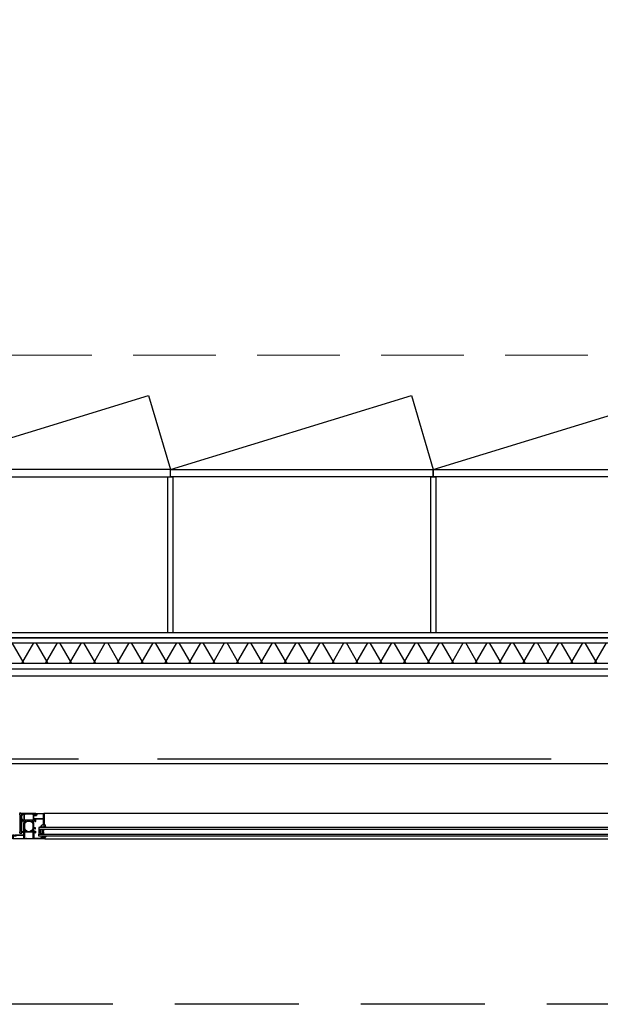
# Model space of a CAD drawing. Header units: millimetres. Extents: x 111285 to 237437, y -9513 to 52045.
# Tile 114 of 117: x 159249 to 160653, y 0 to 2382. Entities that reach past the tile are written whole.
import ezdxf

# ---------------------------------------------------------------- set-up
doc = ezdxf.new("R2010")
doc.units = ezdxf.units.MM
doc.header["$LTSCALE"] = 100
for name, pattern in [('CENTER', [50.8, 31.75, -6.35, 6.35, -6.35]), ('DASHED', [0.75, 0.5, -0.25]), ('DASHED3', [4.5, 3, -1.5])]:
    doc.linetypes.add(name, pattern=pattern)
doc.layers.get('0').update_dxf_attribs({"color": 252})
for name, color, linetype in [('0-aanzicht', 252, 'Continuous'), ('0-BUITENKOZIJNEN', 252, 'Continuous'), ('0-HOOFDSTRAMIEN', 1, 'CENTER'), ('_79--VASTE-INRICHTING', 1, 'Continuous')]:
    doc.layers.add(name, color=color, linetype=linetype)
doc.layers.add('X-ref binnenlijn', color=252, linetype='Continuous', plot=False)
doc.linetypes.add('ZIGZAG', pattern='A,0.00254,-5.08,[131,ltypeshp.shx,S=5.08,R=0,X=-5.08,Y=0],-10.16,[131,ltypeshp.shx,S=5.08,R=180,X=5.08,Y=0],-5.08', length=20.32254)

# ---------------------------------------------------------------- blocks, each defined once
blk = doc.blocks.new('U-STRAMIEN')
at = {"layer": '0-HOOFDSTRAMIEN', "ltscale": 0.3}
blk.add_lwpolyline([(-5000, 0), (68000, 0)], dxfattribs=at)
blk = doc.blocks.new('P-71191BLOCK')
at = {"layer": '0-BUITENKOZIJNEN', "linetype": 'Continuous', "ltscale": 0.25}
blk.add_lwpolyline([(14.4, 46.4), (13, 45.6), (12.5, 45.6, -0.414214), (12.3, 45.8), (12.3, 49.6, -0.414214), (12.5, 49.8), (14.5, 49, 0.9366), (14.9, 48.8), (15.9, 50.5, 0.577375), (15.7, 51), (12.1, 51, -0.414214), (11.4, 51.7), (11.4, 54.2, -0.414214), (11.7, 54.5), (12.3, 54.5, 1), (12.3, 55.5), (9.1, 55.5, 0.412335), (8.3, 54.7, 0.416094), (8.5, 54.5), (9.7, 54.5, -0.414214), (9.9, 54.3), (9.9, 51.5, -0.414214), (9.4, 51), (-3.9, 51, -0.410557), (-4.4, 51.5), (-4.6, 67), (-4.6, 69.5, -0.414214), (-4.1, 70), (-3.2, 70, -0.414214), (-3, 69.8), (-3, 68.9, 1), (-2.2, 68.9), (-2.2, 72, 0.414214), (-2.7, 72.5), (-3, 72.5, 0.414214), (-3.2, 72.3), (-3.2, 71.7, -0.414214), (-3.7, 71.2), (-4.3, 71.2, -0.414214), (-4.8, 71.7), (-4.8, 76.3, -0.414214), (-4.3, 76.8), (-3.7, 76.8, -0.414214), (-3.2, 76.3), (-3.2, 75.7, 0.414214), (-3, 75.5), (-2.7, 75.5, 0.414214), (-2.2, 76), (-2.2, 77.5, 0.414214), (-2.7, 78), (-5.7, 78, 0.414214), (-6.2, 77.5), (-6.2, 0.5, 0.414214), (-5.7, 0), (3.5, 0, 0.414214), (4, 0.5), (4, 2, 0.414214), (3.5, 2.5), (3.4, 2.5, 0.414214), (3.2, 2.3), (3.2, 2, -1), (1.6, 2), (1.6, 6, -1), (3.2, 6), (3.2, 5.7, 0.414214), (3.4, 5.5), (3.5, 5.5, 0.414214), (4, 6), (4, 26.5, -0.414214), (4.5, 27), (10, 27, -0.414214), (10.5, 26.5), (10.5, 23.4, -0.414214), (10.3, 23.2), (8.7, 23.2, 0.414214), (8.5, 23, 0.414214), (9.3, 22.2), (11.6, 22.2, 0.414214), (12.1, 22.7), (12.1, 26.8, -0.414214), (12.3, 27), (15.7, 27, 0.577351), (15.9, 27.5), (14.9, 29.2, 0.936617), (14.5, 29), (12.5, 28.2, -0.414214), (12.3, 28.4), (12.3, 32.2, -0.414214), (12.5, 32.4), (13, 32.4), (14.4, 31.6, 0.999993), (14.8, 31.6), (14.8, 32, 0.267949), (13.3, 34.6), (12.8, 34.8, -0.267949), (12.3, 35.7), (12.3, 42.3, -0.267949), (12.8, 43.2), (13.3, 43.4, 0.267949), (14.8, 46), (14.8, 46.4, 0.999992)], format="xyb", close=True, dxfattribs=at)
at = {"layer": '0-BUITENKOZIJNEN', "linetype": 'Continuous'}
for points in [[(-4.8, 28.9), (-4.8, 32.1, -0.414214), (-4.6, 32.3), (-4.4, 32.3, 0.414214), (-4.2, 32.5), (-4.2, 33.6, 0.414214), (-4.4, 33.8), (-4.6, 33.8, -0.414214), (-4.8, 34), (-4.8, 47.5, -0.414214), (-4.6, 47.7), (-4.4, 47.7, 0.414214), (-4.2, 47.9), (-4.2, 49, -0.414214), (-4, 49.2), (-2.9, 49.2, 0.414214), (-2.7, 49.4, -0.414214), (-2.5, 49.6), (8.8, 49.6, -0.414214), (9, 49.4, 0.414214), (9.2, 49.2), (10.3, 49.2, -0.414214), (10.5, 49), (10.5, 29, -0.414214), (10.3, 28.8), (9.2, 28.8, 0.414214), (9, 28.6, -0.414214), (8.8, 28.4), (4.2, 28.4, -0.414214), (4, 28.6, 0.414214), (3.8, 28.8), (2.8, 28.8, 0.414214), (2.6, 28.6, -0.414214), (2.4, 28.4), (-4.3, 28.4, -0.414214)], [(-0.1, 1.4), (-4.3, 1.4, -0.414214), (-4.8, 1.9), (-4.8, 26.5, -0.414214), (-4.3, 27), (2.1, 27, -0.414214), (2.6, 26.5), (2.6, 8.7, -0.414214), (2.1, 8.2), (1.9, 8.2, 0.414214), (0.4, 6.7), (0.4, 1.9, -0.414214)]]:
    blk.add_lwpolyline(points, format="xyb", close=True, dxfattribs=at)
blk = doc.blocks.new('P-70157BLOCK')
at = {"layer": '0-BUITENKOZIJNEN', "linetype": 'Continuous'}
for points in [[(14.5, 4.8, -0.536675), (14.3, 5.1, -0.301511), (16.2, 6.3), (18, 6.3, -0.414214), (18.5, 5.8), (18.5, -27.2, -0.414214), (18, -27.7), (16.2, -27.7, -0.301511), (14.3, -26.5, -0.536675), (14.5, -26.2), (16.2, -26.2, 0.414214), (16.7, -25.7), (16.7, -23.2, 0.414214), (16.2, -22.7), (2.7, -22.7, 0.414214), (2.2, -23.2), (2.2, -25.7, 0.414214), (2.7, -26.2), (4.1, -26.2, -0.553992), (4.3, -26.5, -0.287008), (2.7, -27.5), (-0.1, -27.5, -0.414214), (-1.1, -26.5), (-1.1, -26.4, -0.414214), (-0.9, -26.2), (0.3, -26.2, 0.414214), (0.5, -26), (0.5, -23.4, 0.414214), (-0.2, -22.7), (-0.2, -22.7), (-2.9, -22.7), (-2.9, -22.7, -0.57735), (-3.1, -22.3), (-2.8, -21.6), (-2.1, -20.5, -1), (-1.8, -20.7), (-0.3, -21.3, 0.534511), (0, -21.1), (0, -21.1), (0, -17.5, 0.414214), (-0.2, -17.3), (-0.7, -17.3), (-0.7, -17.3), (-2.1, -18.1, -1.077346), (-2.5, -18.1), (-2.5, -17.7, -0.267949), (-1, -15.1), (-1, -15.1), (-0.5, -14.9, 0.267949), (0, -14), (0, -10.7), (0, -10.7), (0, -7.4, 0.267949), (-0.5, -6.5), (-0.5, -6.5), (-1, -6.3, -0.267949), (-2.5, -3.7), (-2.5, -3.7), (-2.5, -3.3, -1.077346), (-2.1, -3.3), (-0.7, -4.1), (-0.2, -4.1, 0.414214), (0, -3.9), (0, -3.9), (0, -0.3), (0, -0.3, 0.534511), (-0.3, -0.1), (-1.8, -0.7), (-1.8, -0.7, -1), (-2.1, -0.9), (-2.1, -0.9), (-2.8, 0.2), (-2.8, 0.2), (-3.1, 0.8, -0.57735), (-2.9, 1.3), (-2.9, 1.3), (-0.2, 1.3, 0.414214), (0.5, 2), (0.5, 4.6, 0.414214), (0.3, 4.8), (-0.9, 4.8, -0.414214), (-1.1, 5), (-1.1, 5.1, -0.414214), (-0.1, 6.1), (2.7, 6.1, -0.287008), (4.3, 5.1, -0.553992), (4.1, 4.8), (2.7, 4.8, 0.414214), (2.2, 4.3), (2.2, 1.8, 0.414214), (2.7, 1.3), (16.2, 1.3, 0.414214), (16.7, 1.8), (16.7, 4.3, 0.414214), (16.2, 4.8)], [(17.1, -5.7), (17.1, -5.7), (17.1, -2.2), (17.1, -2.2, 0.414214), (16.9, -2, -0.414214), (16.7, -1.8), (16.7, -0.7), (16.7, -0.7, 0.414214), (16.5, -0.5), (15.4, -0.5, -0.414214), (15.2, -0.3, 0.414214), (15, -0.1), (3.5, -0.1), (3.5, -0.1, 0.414214), (3.3, -0.3, -0.414214), (3.1, -0.5), (2, -0.5, 0.414214), (1.8, -0.7), (1.8, -1.8), (1.8, -20.7), (1.8, -20.7, 0.414214), (2, -20.9), (3.1, -20.9, -0.414214), (3.3, -21.1, 0.414214), (3.5, -21.3), (15, -21.3, 0.414214), (15.2, -21.1), (15.2, -21.1, -0.414214), (15.4, -20.9), (15.4, -20.9), (16.5, -20.9, 0.414214), (16.7, -20.7), (16.7, -20.7), (16.7, -19.6), (16.7, -19.6, -0.414214), (16.9, -19.4), (16.9, -19.4, 0.414214), (17.1, -19.2), (17.1, -19.2)]]:
    blk.add_lwpolyline(points, format="xyb", close=True, dxfattribs=at)
blk = doc.blocks.new('SR2-horizontal')
at = {"linetype": 'Continuous', "ltscale": 0.25}
for p, q in [((428, -400), (1800, -400)), ((1800, -462), (425.6, -462))]:
    blk.add_line(p, q, dxfattribs=at)
at = {"ltscale": 0.1}
for p, q in [((372, -414), (367, -461.5)), ((367, -414), (372, -461.5)), ((367, -461.5), (367, -414)), ((367, -414), (372, -414)), ((372, -414), (372, -461.5)), ((372, -461.5), (367, -461.5))]:
    blk.add_line(p, q, dxfattribs=at)
at = {"linetype": 'Continuous'}
for p, q in [((412.9, -424), (412.9, -412)), ((412.9, -424), (1800, -424)), ((412.9, -428), (412.9, -424)), ((1800, -428), (412.9, -428)), ((419.5, -412), (417.5, -414)), ((417.5, -414), (417.5, -422)), ((417.5, -422), (419.5, -424)), ((418.5, -422), (418.5, -414)), ((418.5, -414), (419.5, -414)), ((419.5, -422), (418.5, -422)), ((424.5, -412), (419.5, -412)), ((419.5, -414), (419.5, -413)), ((419.5, -413), (423, -413)), ((419.5, -423), (419.5, -422)), ((423, -423), (419.5, -423)), ((419.5, -424), (424.5, -424)), ((423, -413), (423, -423)), ((423.3, -418), (424.5, -416.8)), ((424.5, -419.2), (423.3, -418)), ((424.5, -416.8), (424.5, -412)), ((424.5, -424), (424.5, -419.2))]:
    blk.add_line(p, q, dxfattribs=at)
for points in [[(426.5, -406.7), (426.5, -406.7, 0.150479), (426.7, -406.8), (426.7, -406.8), (428.2, -406.8), (428.2, -406.8, -0.203155), (430.2, -406.8), (430.2, -406.8), (430.5, -406.8), (430.5, -406.8, 0.321315), (428.2, -403.6), (428.2, -403.6), (428.2, -403.7), (428.2, -403.7, -0.414214), (427.7, -404.2), (427.7, -404.2), (425.8, -404.2), (425.8, -404.2, -0.414214), (425.3, -403.7), (425.3, -403.7), (425.3, -403), (425.3, -403, -0.414214), (425.5, -402.8), (425.5, -402.8), (425.5, -402.8), (425.6, -402.8), (425.6, -402.8, 0.414214), (425.9, -402.5), (425.9, -402.5), (425.9, -402.3), (425.9, -402.3), (425.1, -401.7), (425.1, -401.7), (422.9, -401.7), (422.9, -401.7), (422.1, -402.3), (422.1, -402.3), (422.1, -402.5), (422.1, -402.5, 0.414214), (422.4, -402.8), (422.4, -402.8), (422.5, -402.8), (422.5, -402.8, -0.414214), (422.7, -403), (422.7, -403), (422.7, -403.7), (422.7, -403.7, -0.414214), (422.2, -404.2), (422.2, -404.2), (421, -404.2), (421, -404.2, 0.216855), (421, -404.6), (421, -404.6, 0.246521), (421.2, -404.8, -0.121194)], [(423.5, -404.2), (423.5, -404.2), (423.5, -402.8), (423.5, -402.8, -0.414214), (423.8, -402.5), (423.8, -402.5), (424.2, -402.5), (424.2, -402.5, -0.414214), (424.5, -402.8), (424.5, -402.8), (424.5, -404), (424.5, -404, -0.300021), (424.3, -404.3), (424.3, -404.3), (423.9, -404.4, -0.538437)], [(426.9, -406), (426.9, -406, 0.024804), (425.8, -405.4), (425.8, -405.4, -0.78183), (425.9, -404.8), (425.9, -404.8), (427.7, -404.8), (427.7, -404.8, 0.138255), (428.3, -404.6), (428.3, -404.6, -0.29655), (428.6, -404.6), (428.6, -404.6, -0.093259), (429.3, -405.3), (429.3, -405.3, -0.587696), (429.1, -405.8), (429.1, -405.8, 0.095255), (427.8, -406.1, -0.257242)], [(382.4, -418.7), (382.4, -418.7, 0.414214), (382.2, -418.5), (381.2, -418.5, 0.609065), (381, -418.8, -1.936492), (379.8, -418.8, 0.609065), (379.6, -418.5), (378.6, -418.5, 0.534511), (378.4, -418.8), (379, -420.2, -0.376373), (378.4, -422.1), (377.3, -422.7, 0.267949), (377, -423.1), (377, -438.9, 0.267949), (377.3, -439.3), (378.4, -439.9, -0.376373), (379, -441.8), (378.4, -443.2, 0.534511), (378.6, -443.5), (379.6, -443.5, 0.609065), (379.8, -443.2, -1.936492), (381, -443.2, 0.609065), (381.2, -443.5), (382.2, -443.5, 0.414214), (382.4, -443.3), (382.4, -442.7), (381.5, -441.3, -0.126173), (381.5, -441.1, 0.233397), (380.1, -438.4, -0.239087), (379, -436.4), (379, -425.6, -0.239087), (380.1, -423.6, 0.233397), (381.5, -420.9, -0.126173), (381.5, -420.7), (382.4, -419.2)], [(396.5, -420.9, 0.126173), (396.5, -420.7), (395.6, -419.2), (395.6, -418.7, -0.414214), (395.8, -418.5), (396.8, -418.5, -0.609065), (397, -418.8, 1.936492), (398.2, -418.8, -0.609065), (398.4, -418.5), (399.4, -418.5), (399.4, -418.5, -0.534511), (399.6, -418.8), (399.6, -418.8), (399, -420.2, 0.376373), (399.6, -422.1), (400.7, -422.7, -0.267949), (401, -423.1), (401, -425.5, 0.414214), (401.5, -426), (404.2, -426, 0.414214), (404.5, -425.7), (404.5, -425.1, -1), (405.5, -425.1), (405.5, -426.7, -0.414214), (405, -427.2), (401.5, -427.2, 0.414214), (401, -427.7), (401, -438.9, -0.267949), (400.7, -439.3), (399.6, -439.9, 0.376373), (399, -441.8), (399.6, -443.2, -0.534511), (399.4, -443.5), (398.4, -443.5, -0.609065), (398.2, -443.2, 1.936492), (397, -443.2, -0.609065), (396.8, -443.5), (395.8, -443.5), (395.8, -443.5, -0.414214), (395.6, -443.3), (395.6, -443.3), (395.6, -442.7), (396.5, -441.3, 0.126173), (396.5, -441.1, -0.233397), (397.9, -438.4, 0.239087), (399, -436.4), (399, -425.6, 0.239087), (397.9, -423.6, -0.233397)], [(430.2, -428.3), (427.1, -428.3, 0.191979), (424, -429.5, -0.398651), (421.8, -429.5, 0.191979), (418.7, -428.3), (416.6, -428.3, 0.414214), (416.4, -428.5), (416.4, -428.7, 0.326741), (416.9, -429.2, -0.302866), (419.5, -431.3), (420, -433.1, 0.33328), (421.1, -433.9), (422.1, -433.9, -0.198912), (422.3, -434), (422.9, -434.6, 0.493145), (423.2, -434.6), (423.6, -434, -0.267949), (423.8, -433.9), (425.8, -433.9, -0.414214), (426, -434.1), (426, -436, 0.635409), (426.4, -436.2, 0.209907), (429.1, -429.8, 0.491509), (428.7, -429.6, 0.194986), (426.6, -431.4, -1.088983), (426.2, -431.1, -0.162066), (429.9, -429, 0.416129), (430.4, -428.5), (430.4, -428.5, 0.414214)]]:
    blk.add_lwpolyline(points, format="xyb", close=True, dxfattribs=at)
blk.add_lwpolyline([(1800, -407), (412.9, -407), (412.9, -412), (1800, -412)], dxfattribs=at)
blk.add_arc((374, -477.9), 16, 95.6178, 115.1866, dxfattribs=at)
at = {"layer": '0-BUITENKOZIJNEN', "linetype": 'Continuous'}
blk.add_lwpolyline([(424.1, -435.6), (424.1, -435.6, -0.414214), (424.6, -436.1), (424.6, -447.1), (424.6, -447.1, -0.454262), (423.6, -448.3), (415.9, -448.3), (405.6, -448.3), (403.3, -448.3, -0.767327), (403.2, -447.9), (403.9, -446.7, 0.198912), (404, -446.5), (404, -446.4, 0.414214), (403.8, -446.2), (403.3, -446.2, 0.131652), (403.1, -446.3), (402, -447.7, 0.767327), (402.4, -449.4), (405.4, -449.4), (415.9, -449.4), (423.6, -449.4, -0.421807), (424.6, -450.4), (424.3, -459, -0.406661), (422.8, -460.5), (415.9, -460.5), (409.7, -460.5, -0.267949), (409.3, -460.2), (407.8, -457.1, 0.267949), (406, -456.1), (403.6, -456.1, 0.668179), (403.2, -457), (403.8, -457.5, 0.467105), (404.3, -457.5, -0.245393), (404.6, -457.3), (405.9, -457.3, -0.267949), (406.8, -457.8), (407.8, -460, -0.57735), (407.4, -460.8), (406.7, -460.8, 0.414214), (406.5, -461), (406.5, -461.5, 0.414214), (407, -462), (415.9, -462), (425.3, -462), (425.3, -462, 0.414214), (425.8, -461.5), (425.8, -434.6, 0.414214), (425.3, -434.1), (425.3, -434.1), (424, -434.1), (424, -434.1, 0.414214), (423.5, -434.6), (423.5, -434.6), (423.5, -435.1), (423.5, -435.1, 0.414214), (424, -435.6), (424.1, -435.6), (424, -435.6), (424, -435.6)], format="xyb", close=True, dxfattribs=at)
at = {"linetype": 'ZIGZAG', "ltscale": 0.25, "rotation": 270}
blk.add_blockref('P-71191BLOCK', (350, -406.2), dxfattribs=at)
at = {"linetype": 'ZIGZAG', "rotation": 270}
blk.add_blockref('P-70157BLOCK', (399.7, -443.5), dxfattribs=at)
blk = doc.blocks.new('onderlegger beganegrond')
at = {"linetype": 'DASHED', "lineweight": 0, "ltscale": 4}
blk.add_lwpolyline([(7571.2, 1571.4), (43680, 1570.2)], dxfattribs=at)
at = {"layer": '0-aanzicht', "linetype": 'DASHED3'}
blk.add_lwpolyline([(64822, 0), (15, 0), (15, 15), (0, 15), (0, 44373), (15, 44373), (15, 44388), (33060, 44388)], dxfattribs=at)
at = {"layer": 'X-ref binnenlijn'}
blk.add_lwpolyline([(65120, 12574), (32630, 12574), (32630, 12638), (7405, 12638), (7405, 16138), (32630, 16138), (32630, 29144), (7405, 29144), (7405, 32644), (32630, 32644), (32630, 43805), (583, 43805), (583, 583), (43680, 583)], dxfattribs=at)
at = {"xscale": -1, "rotation": 180}
blk.add_blockref('SR2-horizontal', (32730, 0), dxfattribs=at)
blk = doc.blocks.new('kastenwand')
at = {"layer": '_79--VASTE-INRICHTING', "ltscale": 200}
h = blk.add_hatch(dxfattribs=at)
h.set_pattern_fill('ISOLATIE', color=256, scale=50, style=0)
h.set_pattern_definition([(240, (-467.17, -79.5), (43.3013, -25), []), (300, (-467.17, -79.5), (43.3013, 25), [])])
h.paths.add_polyline_path([(-105.5, -80.5), (-105.5, -30.5), (-3894.5, -30.5), (-3894.5, -80.5)])
at = {"layer": '_79--VASTE-INRICHTING', "linetype": 'Continuous', "flags": 128}
for points in [[(-3982, -18), (-18, -18), (-18, -482), (-18, -482), (-93, -482), (-93, -482), (-93, -500), (0, -500), (0, 0), (-4000, 0), (-4000, 0), (-4000, -500), (-3907, -500), (-3907, -482), (-3907, -482), (-3982, -482), (-3982, -482), (-3982, -18)], [(-105, -482), (-105, -482), (-105, -105), (-3895, -105), (-3895, -482), (-3907, -482), (-3907, -93), (-93, -93), (-93, -482), (-105, -482)]]:
    blk.add_lwpolyline(points, dxfattribs=at)
at = {"layer": '_79--VASTE-INRICHTING', "linetype": 'Continuous'}
for points in [[(-93, -30.5), (-3907, -30.5), (-3907, -18), (-93, -18)], [(-93, -93), (-3907, -93), (-3907, -80.5), (-93, -80.5)]]:
    blk.add_lwpolyline(points, close=True, dxfattribs=at)
at = {"layer": '_79--VASTE-INRICHTING', "ltscale": 200}
blk.add_lwpolyline([(-105.5, -80.5), (-105.5, -30.5), (-3894.5, -30.5), (-3894.5, -80.5)], close=True, dxfattribs=at)
at = {"layer": '_79--VASTE-INRICHTING', "linetype": 'Continuous', "flags": 128}
for points in [[(-3277.3, -482), (-3265.3, -482), (-3265.3, -105), (-3277.3, -105)], [(-2641.7, -482), (-2629.7, -482), (-2629.7, -105), (-2641.7, -105)]]:
    blk.add_lwpolyline(points, close=True, dxfattribs=at)
at = {"layer": '_79--VASTE-INRICHTING', "ltscale": 50}
for points in [[(-3271.3, -482), (-3271.3, -500), (-3907, -500), (-3907, -482)], [(-3271.3, -482), (-3271.3, -500), (-2635.7, -500), (-2635.7, -482)], [(-2635.7, -482), (-2635.7, -500), (-2000, -500), (-2000, -482)]]:
    blk.add_lwpolyline(points, close=True, dxfattribs=at)
for points in [[(-3907, -500), (-3324.2, -678.9), (-3271.3, -500)], [(-3271.3, -500), (-2688.2, -678.9), (-2635.7, -500)], [(-2635.7, -500), (-2052.5, -678.9), (-2000, -500)]]:
    blk.add_lwpolyline(points, dxfattribs=at)

msp = doc.modelspace()

# ---------------------------------------------------------------- linework, layer by layer
at = {"ltscale": 0.1}
for p, q in [((159254, 414), (159249, 461.5)), ((159249, 414), (159254, 461.5)), ((159254, 461.5), (159249, 461.5)), ((159249, 461.5), (159249, 414)), ((159254, 414), (159254, 461.5)), ((159249, 414), (159254, 414))]:
    msp.add_line(p, q, dxfattribs=at)
at = {"linetype": 'Continuous', "ltscale": 0.25}
for p, q in [((160682, 462), (159307.6, 462)), ((159310, 400), (160682, 400))]:
    msp.add_line(p, q, dxfattribs=at)
at = {"linetype": 'Continuous'}
for p, q in [((160682, 428), (159294.9, 428)), ((159294.9, 428), (159294.9, 424)), ((159294.9, 424), (160682, 424)), ((159294.9, 424), (159294.9, 412)), ((159299.5, 422), (159301.5, 424)), ((159299.5, 414), (159299.5, 422)), ((159301.5, 412), (159299.5, 414)), ((159301.5, 422), (159300.5, 422)), ((159300.5, 422), (159300.5, 414)), ((159300.5, 414), (159301.5, 414)), ((159301.5, 424), (159306.5, 424)), ((159305, 423), (159301.5, 423)), ((159301.5, 423), (159301.5, 422)), ((159301.5, 414), (159301.5, 413)), ((159301.5, 413), (159305, 413)), ((159306.5, 412), (159301.5, 412)), ((159305, 413), (159305, 423)), ((159306.5, 419.2), (159305.3, 418)), ((159305.3, 418), (159306.5, 416.8)), ((159306.5, 424), (159306.5, 419.2)), ((159306.5, 416.8), (159306.5, 412))]:
    msp.add_line(p, q, dxfattribs=at)
for points in [[(159264.4, 418.7), (159264.4, 418.7, -0.414214), (159264.2, 418.5), (159263.2, 418.5, -0.609065), (159263, 418.8, 1.936492), (159261.8, 418.8, -0.609065), (159261.6, 418.5), (159260.6, 418.5, -0.534511), (159260.4, 418.8), (159261, 420.2, 0.376373), (159260.4, 422.1), (159259.3, 422.7, -0.267949), (159259, 423.1), (159259, 438.9, -0.267949), (159259.3, 439.3), (159260.4, 439.9, 0.376373), (159261, 441.8), (159260.4, 443.2, -0.534511), (159260.6, 443.5), (159261.6, 443.5, -0.609065), (159261.8, 443.2, 1.936492), (159263, 443.2, -0.609065), (159263.2, 443.5), (159264.2, 443.5, -0.414214), (159264.4, 443.3), (159264.4, 442.8), (159263.5, 441.3, 0.126173), (159263.5, 441.1, -0.233397), (159262.1, 438.4, 0.239087), (159261, 436.4), (159261, 425.6, 0.239087), (159262.1, 423.6, -0.233397), (159263.5, 420.9, 0.126173), (159263.5, 420.7), (159264.4, 419.3)], [(159278.5, 420.9, -0.126173), (159278.5, 420.7), (159277.6, 419.3), (159277.6, 418.7, 0.414214), (159277.8, 418.5), (159278.8, 418.5, 0.609065), (159279, 418.8, -1.936492), (159280.2, 418.8, 0.609065), (159280.4, 418.5), (159281.4, 418.5), (159281.4, 418.5, 0.534511), (159281.6, 418.8), (159281.6, 418.8), (159281, 420.2, -0.376373), (159281.6, 422.1), (159282.7, 422.7, 0.267949), (159282.9, 423.1), (159282.9, 425.5, -0.414214), (159283.4, 426), (159286.1, 426, -0.414214), (159286.4, 425.7), (159286.4, 425.1, 1), (159287.4, 425.1), (159287.4, 426.7, 0.414214), (159286.9, 427.2), (159283.4, 427.2, -0.414214), (159282.9, 427.7), (159282.9, 438.9, 0.267949), (159282.7, 439.3), (159281.6, 439.9, -0.376373), (159281, 441.8), (159281.6, 443.2, 0.534511), (159281.4, 443.5), (159280.4, 443.5, 0.609065), (159280.2, 443.2, -1.936492), (159279, 443.2, 0.609065), (159278.8, 443.5), (159277.8, 443.5), (159277.8, 443.5, 0.414214), (159277.6, 443.3), (159277.6, 443.3), (159277.6, 442.8), (159278.5, 441.3, -0.126173), (159278.5, 441.1, 0.233397), (159279.9, 438.4, -0.239087), (159280.9, 436.4), (159280.9, 425.6, -0.239087), (159279.9, 423.6, 0.233397)], [(159312.2, 428.3), (159309.1, 428.3, -0.191979), (159306, 429.5, 0.398651), (159303.8, 429.5, -0.191979), (159300.7, 428.3), (159298.6, 428.3, -0.414214), (159298.4, 428.5), (159298.4, 428.7, -0.326741), (159298.9, 429.2, 0.302866), (159301.5, 431.3), (159302, 433.1, -0.33328), (159303.1, 433.9), (159304.1, 433.9, 0.198912), (159304.3, 434), (159304.9, 434.6, -0.493145), (159305.2, 434.6), (159305.6, 434, 0.267949), (159305.8, 433.9), (159307.8, 433.9, 0.414214), (159308, 434.1), (159308, 436, -0.635409), (159308.4, 436.2, -0.209907), (159311.1, 429.8, -0.491509), (159310.7, 429.6, -0.194986), (159308.6, 431.4, 1.088983), (159308.2, 431.1, 0.162066), (159311.9, 429, -0.416129), (159312.4, 428.5), (159312.4, 428.5, -0.414214)], [(159308.5, 406.7), (159308.5, 406.7, -0.150479), (159308.7, 406.8), (159308.7, 406.8), (159310.2, 406.8), (159310.2, 406.8, 0.203155), (159312.2, 406.8), (159312.2, 406.8), (159312.5, 406.8), (159312.5, 406.8, -0.321315), (159310.2, 403.6), (159310.2, 403.6), (159310.2, 403.7), (159310.2, 403.7, 0.414214), (159309.7, 404.2), (159309.7, 404.2), (159307.8, 404.2), (159307.8, 404.2, 0.414214), (159307.3, 403.7), (159307.3, 403.7), (159307.3, 403), (159307.3, 403, 0.414214), (159307.5, 402.8), (159307.5, 402.8), (159307.5, 402.8), (159307.6, 402.8), (159307.6, 402.8, -0.414214), (159307.9, 402.5), (159307.9, 402.5), (159307.9, 402.3), (159307.9, 402.3), (159307.1, 401.7), (159307.1, 401.7), (159304.9, 401.7), (159304.9, 401.7), (159304.1, 402.3), (159304.1, 402.3), (159304.1, 402.5), (159304.1, 402.5, -0.414214), (159304.4, 402.8), (159304.4, 402.8), (159304.5, 402.8), (159304.5, 402.8, 0.414214), (159304.7, 403), (159304.7, 403), (159304.7, 403.7), (159304.7, 403.7, 0.414214), (159304.2, 404.2), (159304.2, 404.2), (159303, 404.2), (159303, 404.2, -0.216855), (159303, 404.6), (159303, 404.6, -0.246521), (159303.2, 404.8, 0.121194)], [(159308.9, 406), (159308.9, 406, -0.024804), (159307.8, 405.4), (159307.8, 405.4, 0.78183), (159307.9, 404.8), (159307.9, 404.8), (159309.7, 404.8), (159309.7, 404.8, -0.138255), (159310.3, 404.6), (159310.3, 404.6, 0.29655), (159310.6, 404.6), (159310.6, 404.6, 0.093259), (159311.3, 405.3), (159311.3, 405.3, 0.587696), (159311, 405.8), (159311, 405.8, -0.095255), (159309.8, 406.1, 0.257242)], [(159305.5, 404.2), (159305.5, 404.2), (159305.5, 402.8), (159305.5, 402.8, 0.414214), (159305.8, 402.5), (159305.8, 402.5), (159306.2, 402.5), (159306.2, 402.5, 0.414214), (159306.5, 402.8), (159306.5, 402.8), (159306.5, 404), (159306.5, 404, 0.300021), (159306.3, 404.3), (159306.3, 404.3), (159305.9, 404.4, 0.538437)]]:
    msp.add_lwpolyline(points, format="xyb", close=True, dxfattribs=at)
msp.add_lwpolyline([(160682, 407), (159294.9, 407), (159294.9, 412), (160682, 412)], dxfattribs=at)
msp.add_arc((159256, 477.9), 16, 244.8134, 264.3822, dxfattribs=at)
at = {"layer": '0-BUITENKOZIJNEN', "linetype": 'Continuous'}
for points in [[(159286.5, 458, 0.536675), (159286.8, 457.8, 0.301511), (159288, 459.7), (159288, 461.5, 0.414214), (159287.5, 462), (159254.5, 462, 0.414214), (159254, 461.5), (159254, 459.7, 0.301511), (159255.2, 457.8, 0.536675), (159255.5, 458), (159255.5, 459.7, -0.414214), (159256, 460.2), (159258.5, 460.2, -0.414214), (159259, 459.7), (159259, 446.2, -0.414214), (159258.5, 445.7), (159256, 445.7, -0.414214), (159255.5, 446.2), (159255.5, 447.6, 0.553992), (159255.2, 447.8, 0.287008), (159254.2, 446.2), (159254.2, 443.4, 0.414214), (159255.2, 442.4), (159255.3, 442.4, 0.414214), (159255.5, 442.6), (159255.5, 443.8, -0.414214), (159255.7, 444), (159258.3, 444, -0.414214), (159259, 443.3), (159259, 443.3), (159259, 440.6), (159259, 440.6, 0.57735), (159259.4, 440.4), (159260.1, 440.7), (159261.2, 441.4, 1), (159261, 441.7), (159260.4, 443.2, -0.534511), (159260.6, 443.5), (159260.6, 443.5), (159264.2, 443.5, -0.414214), (159264.4, 443.3), (159264.4, 442.8), (159264.4, 442.8), (159263.6, 441.4, 1.077346), (159263.6, 441), (159264, 441, 0.267949), (159266.6, 442.5), (159266.6, 442.5), (159266.8, 443, -0.267949), (159267.7, 443.5), (159271, 443.5), (159271, 443.5), (159274.3, 443.5, -0.267949), (159275.2, 443), (159275.2, 443), (159275.4, 442.5, 0.267949), (159278, 441), (159278, 441), (159278.4, 441, 1.077346), (159278.4, 441.4), (159277.6, 442.8), (159277.6, 443.3, -0.414214), (159277.8, 443.5), (159277.8, 443.5), (159281.4, 443.5), (159281.4, 443.5, -0.534511), (159281.6, 443.2), (159281, 441.7), (159281, 441.7, 1), (159280.8, 441.4), (159280.8, 441.4), (159281.9, 440.7), (159281.9, 440.7), (159282.5, 440.4, 0.57735), (159283, 440.6), (159283, 440.6), (159283, 443.3, -0.414214), (159283.7, 444), (159286.3, 444, -0.414214), (159286.5, 443.8), (159286.5, 442.6, 0.414214), (159286.7, 442.4), (159286.8, 442.4, 0.414214), (159287.8, 443.4), (159287.8, 446.2, 0.287008), (159286.8, 447.8, 0.553992), (159286.5, 447.6), (159286.5, 446.2, -0.414214), (159286, 445.7), (159283.5, 445.7, -0.414214), (159283, 446.2), (159283, 459.7, -0.414214), (159283.5, 460.2), (159286, 460.2, -0.414214), (159286.5, 459.7)], [(159276, 460.6), (159276, 460.6), (159279.5, 460.6), (159279.5, 460.6, -0.414214), (159279.7, 460.4, 0.414214), (159279.9, 460.2), (159281, 460.2), (159281, 460.2, -0.414214), (159281.2, 460), (159281.2, 458.9, 0.414214), (159281.4, 458.7, -0.414214), (159281.6, 458.5), (159281.6, 447), (159281.6, 447, -0.414214), (159281.4, 446.8, 0.414214), (159281.2, 446.6), (159281.2, 445.5, -0.414214), (159281, 445.3), (159279.9, 445.3), (159261, 445.3), (159261, 445.3, -0.414214), (159260.8, 445.5), (159260.8, 446.6, 0.414214), (159260.6, 446.8, -0.414214), (159260.4, 447), (159260.4, 458.5, -0.414214), (159260.6, 458.7), (159260.6, 458.7, 0.414214), (159260.8, 458.9), (159260.8, 458.9), (159260.8, 460, -0.414214), (159261, 460.2), (159261, 460.2), (159262.1, 460.2), (159262.1, 460.2, 0.414214), (159262.3, 460.4), (159262.3, 460.4, -0.414214), (159262.5, 460.6), (159262.5, 460.6)], [(159306.1, 435.6), (159306.1, 435.6, 0.414214), (159306.6, 436.1), (159306.6, 447.1), (159306.6, 447.1, 0.454262), (159305.6, 448.3), (159297.9, 448.3), (159287.6, 448.3), (159285.3, 448.3, 0.767327), (159285.2, 447.9), (159285.9, 446.7, -0.198912), (159286, 446.5), (159286, 446.4, -0.414214), (159285.8, 446.2), (159285.3, 446.2, -0.131652), (159285.1, 446.3), (159284, 447.7, -0.767327), (159284.4, 449.4), (159287.4, 449.4), (159297.9, 449.4), (159305.6, 449.4, 0.421807), (159306.6, 450.4), (159306.3, 459, 0.406661), (159304.8, 460.5), (159297.9, 460.5), (159291.7, 460.5, 0.267949), (159291.3, 460.3), (159289.8, 457.1, -0.267949), (159288, 456.1), (159285.6, 456.1, -0.668179), (159285.2, 457), (159285.8, 457.5, -0.467105), (159286.3, 457.5, 0.245393), (159286.6, 457.3), (159287.9, 457.3, 0.267949), (159288.8, 457.8), (159289.8, 460.1, 0.57735), (159289.4, 460.8), (159288.7, 460.8, -0.414214), (159288.5, 461), (159288.5, 461.5, -0.414214), (159289, 462), (159297.9, 462), (159307.3, 462), (159307.3, 462, -0.414214), (159307.8, 461.5), (159307.8, 434.6, -0.414214), (159307.3, 434.1), (159307.3, 434.1), (159306, 434.1), (159306, 434.1, -0.414214), (159305.5, 434.6), (159305.5, 434.6), (159305.5, 435.1), (159305.5, 435.1, -0.414214), (159306, 435.6), (159306.1, 435.6), (159306, 435.6), (159306, 435.6)], [(159233.4, 406.1), (159233.4, 401.9, 0.414214), (159233.9, 401.4), (159258.5, 401.4, 0.414214), (159259, 401.9), (159259, 408.3, 0.414214), (159258.5, 408.8), (159240.7, 408.8, 0.414214), (159240.2, 408.3), (159240.2, 408.1, -0.414214), (159238.7, 406.6), (159233.9, 406.6, 0.414214)], [(159260.9, 401.4), (159264.1, 401.4, 0.414214), (159264.3, 401.6), (159264.3, 401.8, -0.414214), (159264.5, 402), (159265.6, 402, -0.414214), (159265.8, 401.8), (159265.8, 401.6, 0.414214), (159266, 401.4), (159279.5, 401.4, 0.414214), (159279.7, 401.6), (159279.7, 401.8, -0.414214), (159279.9, 402), (159281, 402, 0.414214), (159281.2, 402.2), (159281.2, 403.3, -0.414214), (159281.4, 403.5, 0.414214), (159281.6, 403.7), (159281.6, 415, 0.414214), (159281.4, 415.2, -0.414214), (159281.2, 415.4), (159281.2, 416.5, 0.414214), (159281, 416.7), (159261, 416.7, 0.414214), (159260.8, 416.5), (159260.8, 415.4, -0.414214), (159260.6, 415.2, 0.414214), (159260.4, 415), (159260.4, 410.4, 0.414214), (159260.6, 410.2, -0.414214), (159260.8, 410), (159260.8, 409, -0.414214), (159260.6, 408.8, 0.414214), (159260.4, 408.6), (159260.4, 401.9, 0.414214)]]:
    msp.add_lwpolyline(points, format="xyb", close=True, dxfattribs=at)
at = {"layer": '0-BUITENKOZIJNEN', "linetype": 'Continuous', "ltscale": 0.25}
msp.add_lwpolyline([(159238, 410.2), (159258.5, 410.2, 0.414214), (159259, 410.7), (159259, 416.2, 0.414214), (159258.5, 416.7), (159255.4, 416.7, 0.414214), (159255.2, 416.5), (159255.2, 414.9, -0.414214), (159255, 414.7, -0.414214), (159254.2, 415.5), (159254.2, 417.8, -0.414214), (159254.7, 418.3), (159258.8, 418.3, 0.414214), (159259, 418.5), (159259, 421.9, -0.577351), (159259.4, 422.1), (159261.2, 421.1, -0.936617), (159261, 420.7), (159260.2, 418.7, 0.414214), (159260.4, 418.5), (159264.2, 418.5, 0.414214), (159264.4, 418.7), (159264.4, 419.2), (159263.6, 420.6, -0.999993), (159263.6, 421), (159264, 421, -0.267949), (159266.6, 419.5), (159266.8, 419, 0.267949), (159267.7, 418.5), (159274.3, 418.5, 0.267949), (159275.2, 419), (159275.4, 419.5, -0.267949), (159278, 421), (159278.4, 421, -0.999992), (159278.4, 420.6), (159277.6, 419.2), (159277.6, 418.7, 0.414214), (159277.8, 418.5), (159281.6, 418.5, 0.414214), (159281.8, 418.7), (159281, 420.7, -0.9366), (159280.8, 421.1), (159282.5, 422.1, -0.577375), (159283, 421.9), (159283, 418.3, 0.414214), (159283.7, 417.6), (159286.2, 417.6, 0.414214), (159286.5, 417.9), (159286.5, 418.5, -1), (159287.5, 418.5), (159287.5, 415.3, -0.412335), (159286.7, 414.5, -0.416094), (159286.5, 414.7), (159286.5, 415.9, 0.414214), (159286.3, 416.1), (159283.5, 416.1, 0.414214), (159283, 415.6), (159283, 402.3, 0.410557), (159283.5, 401.8), (159299, 401.6), (159301.5, 401.6, 0.414214), (159302, 402.1), (159302, 403, 0.414214), (159301.8, 403.2), (159300.9, 403.2, -1), (159300.9, 404), (159304, 404, -0.414214), (159304.5, 403.5), (159304.5, 403.2, -0.414214), (159304.3, 403), (159303.7, 403, 0.414214), (159303.2, 402.5), (159303.2, 401.9, 0.414214), (159303.7, 401.4), (159308.3, 401.4, 0.414214), (159308.8, 401.9), (159308.8, 402.5, 0.414214), (159308.3, 403), (159307.7, 403, -0.414214), (159307.5, 403.2), (159307.5, 403.5, -0.414214), (159308, 404), (159309.5, 404, -0.414214), (159310, 403.5), (159310, 400.5, -0.414214), (159309.5, 400), (159232.5, 400, -0.414214)], format="xyb", dxfattribs=at)

# ---------------------------------------------------------------- block references
msp.add_blockref('onderlegger beganegrond', (126152, 0))
at = {"layer": '0-HOOFDSTRAMIEN'}
msp.add_blockref('U-STRAMIEN', (126482, 594), dxfattribs=at)
at = {"layer": '_79--VASTE-INRICHTING', "xscale": -1, "rotation": 180}
msp.add_blockref('kastenwand', (162885, 794), dxfattribs=at)

doc.saveas('drawing.dxf')
